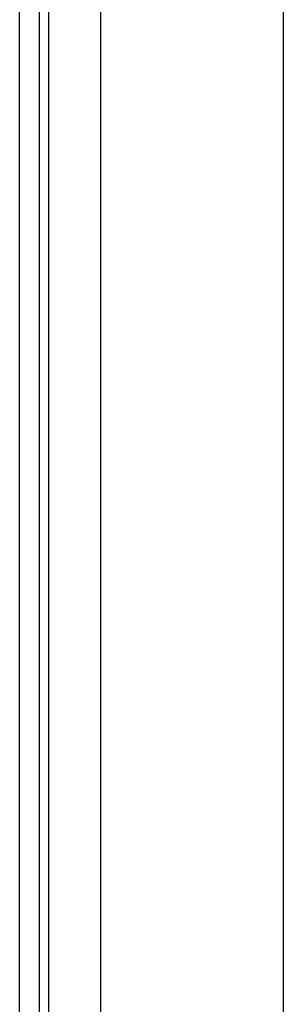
# Model space of a CAD drawing. Header units: inches. Extents: x 19 to 626, y 56 to 294.
# Tile 48 of 256: x 18.71 to 19.612, y 186.254 to 189.621. Entities that reach past the tile are written whole.
import ezdxf

# ---------------------------------------------------------------- set-up
doc = ezdxf.new("R2010")
doc.units = ezdxf.units.IN
doc.header["$MEASUREMENT"] = 0
doc.layers.add('Visible Edges(ANSI)', color=7, linetype='Continuous', lineweight=25)
doc.layers.add('Visible Tangent Edges(ANSI)', color=7, linetype='Continuous', lineweight=25)

msp = doc.modelspace()

# ---------------------------------------------------------------- linework, layer by layer
at = {"layer": 'Visible Edges(ANSI)'}
for p, q in [((18.7099, 166.2864), (18.7099, 192.8894)), ((18.7779, 166.2864), (18.7779, 192.8894)), ((18.9874, 167.0844), (18.9874, 192.2844)), ((19.6124, 192.2844), (19.6124, 167.0844))]:
    msp.add_line(p, q, dxfattribs=at)
at = {"layer": 'Visible Tangent Edges(ANSI)'}
msp.add_line((18.8089, 192.8894), (18.8089, 166.1694), dxfattribs=at)

doc.saveas('drawing.dxf')
